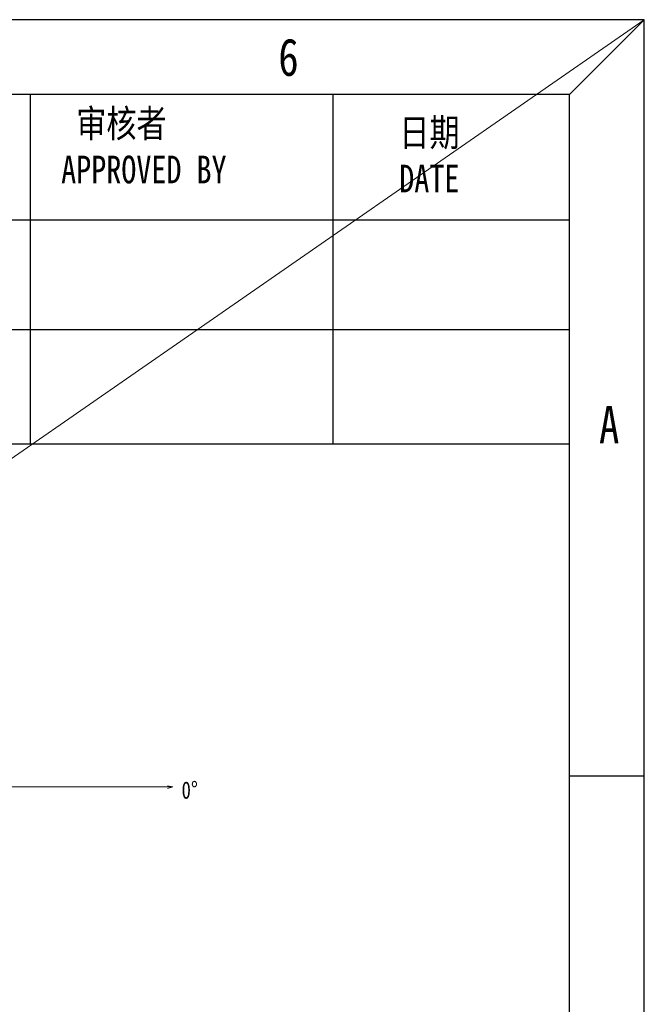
# Model space of a CAD drawing. Extents: x 695 to 3294, y -288 to 575.
# Tile 45 of 83: x 1758 to 1939, y 289 to 575. Entities that reach past the tile are written whole.
import ezdxf

# ---------------------------------------------------------------- set-up
doc = ezdxf.new("R2010")
doc.units = 0
doc.header["$LTSCALE"] = 16.335
for name, color, linetype, lineweight in [('dim', 3, 'CONTINUOUS', 13), ('粗实线', 7, 'CONTINUOUS', 40), ('细实线', 7, 'CONTINUOUS', 15)]:
    doc.layers.add(name, color=color, linetype=linetype, lineweight=lineweight)
doc.styles.get("Standard").update_dxf_attribs({"font": 'txt', "width": 0.8})

msp = doc.modelspace()

# ---------------------------------------------------------------- linework, layer by layer
at = {"layer": 'dim'}
for p, q in [((694.682, -288.433), (1938.725, 574.553)), ((1727.003, 352.403), (1802.277, 352.403)), ((1802.277, 352.403), (1800.671, 351.908)), ((1800.697, 352.716), (1802.277, 352.403))]:
    msp.add_line(p, q, dxfattribs=at)
at = {"layer": '粗实线', "color": 6, "lineweight": 30}
for p, q in [((1938.725, 574.553), (694.682, 574.553)), ((1917.042, 552.87), (716.365, 552.87)), ((1917.042, 355.554), (1938.725, 355.554))]:
    msp.add_line(p, q, dxfattribs=at)
at = {"layer": '细实线', "color": 6, "lineweight": 30}
for p, q in [((1917.042, 552.87), (1938.725, 574.553)), ((1938.725, -288.433), (1938.725, 574.553)), ((1761.058, 451.589), (1761.058, 553.008)), ((1848.677, 451.589), (1848.677, 552.87)), ((1917.042, -266.75), (1917.042, 552.87)), ((1917.042, 516.503), (1258.348, 516.503)), ((1917.042, 484.754), (1258.348, 484.754)), ((1917.042, 451.589), (1258.348, 451.589))]:
    msp.add_line(p, q, dxfattribs=at)

# ---------------------------------------------------------------- texts
at = {"layer": 'dim', "insert": (1804.746, 353.96), "char_height": 5, "width": 1.61628, "attachment_point": 1}
msp.add_mtext('0%%D', dxfattribs=at)
at = {"layer": '粗实线', "color": 6, "lineweight": 30, "ltscale": 0.5, "char_height": 10.842, "width": 208.15725, "attachment_point": 1}
for s, insert in [('6', (1832.76, 569.132)), ('A', (1925.608, 462.677))]:
    msp.add_mtext(s, dxfattribs=dict(at, insert=insert))
at = {"layer": '细实线', "color": 6, "lineweight": 30, "char_height": 8, "attachment_point": 1}
for s, insert, width in [(' {\\fSimSun|b0|i0|c134|p2;审核者\\PAPPROVED BY}', (1769.904, 548.511), 155.40349), ('{\\fSimSun|b0|i0|c134|p2;日期\\PDATE}', (1867.785, 545.891), 77.64374)]:
    msp.add_mtext(s, dxfattribs=dict(at, insert=insert, width=width))

doc.saveas('drawing.dxf')
